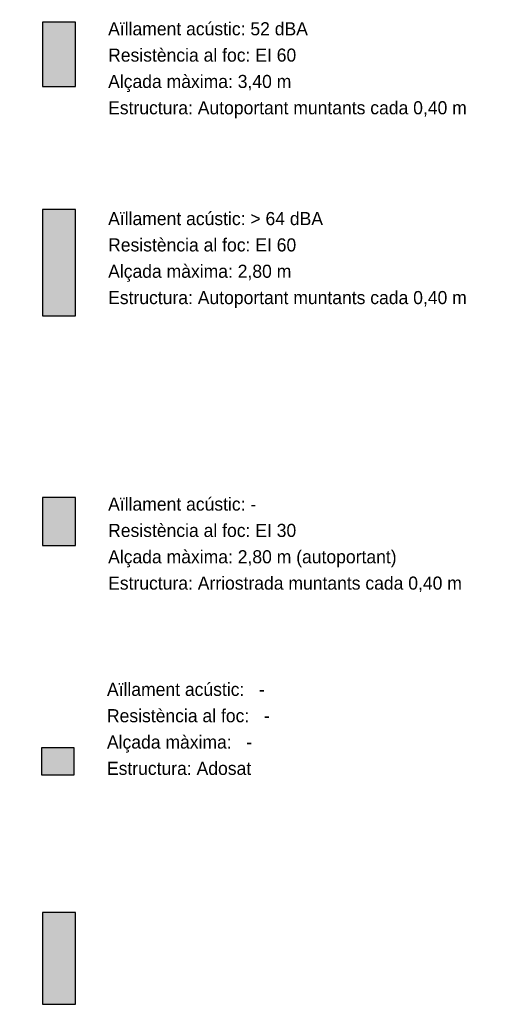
# Model space of a CAD drawing. Header units: metres. Extents: x -1 to 461, y -6 to 31.
# Tile 15 of 16: x 458.206 to 458.93, y 8.382 to 9.884. Entities that reach past the tile are written whole.
import ezdxf

# ---------------------------------------------------------------- set-up
doc = ezdxf.new("R2010")
doc.units = ezdxf.units.M
doc.linetypes.add('CONTINUA', pattern=[0])
doc.layers.add('LEGENDA TABIQUERIA', color=7, linetype='CONTINUA', lineweight=25)
doc.styles.add('Century Gothic', font='txt')

msp = doc.modelspace()

# ---------------------------------------------------------------- hatches: boundary and pattern name
at = {"layer": 'LEGENDA TABIQUERIA', "linetype": 'CONTINUA', "lineweight": 18, "true_color": 0x006e00, "transparency": 33554687}
msp.add_hatch(color=96, dxfattribs=at).paths.add_polyline_path([(458.2411, 9.7824), (458.2911, 9.7824), (458.2911, 9.8804), (458.2411, 9.8804)])
at = {"layer": 'LEGENDA TABIQUERIA', "linetype": 'CONTINUA', "lineweight": 18, "transparency": 33554687}
for color, points in [(180, [(458.2411, 9.4324), (458.2911, 9.4324), (458.2911, 9.5949), (458.2411, 9.5949)]), (4, [(458.2411, 9.0824), (458.2911, 9.0824), (458.2911, 9.1554), (458.2411, 9.1554)]), (40, [(458.2393, 8.7324), (458.2893, 8.7324), (458.2893, 8.7734), (458.2393, 8.7734)]), (220, [(458.2411, 8.3824), (458.2911, 8.3824), (458.2911, 8.5224), (458.2411, 8.5224)])]:
    msp.add_hatch(color=color, dxfattribs=at).paths.add_polyline_path(points)

# ---------------------------------------------------------------- linework, layer by layer
at = {"layer": 'LEGENDA TABIQUERIA', "color": 7, "linetype": 'CONTINUA', "lineweight": 25, "transparency": 33554687}
for p, q in [((458.2911, 9.8804), (458.2411, 9.8804)), ((458.2411, 9.8804), (458.2411, 9.7824)), ((458.2911, 9.7824), (458.2911, 9.8804)), ((458.2411, 9.7824), (458.2911, 9.7824)), ((458.2911, 9.5949), (458.2411, 9.5949)), ((458.2411, 9.5949), (458.2411, 9.4324)), ((458.2911, 9.4324), (458.2911, 9.5949)), ((458.2411, 9.4324), (458.2911, 9.4324)), ((458.2911, 9.1554), (458.2411, 9.1554)), ((458.2411, 9.1554), (458.2411, 9.0824)), ((458.2911, 9.0824), (458.2911, 9.1554)), ((458.2411, 9.0824), (458.2911, 9.0824)), ((458.2893, 8.7734), (458.2393, 8.7734)), ((458.2393, 8.7734), (458.2393, 8.7324)), ((458.2893, 8.7324), (458.2893, 8.7734)), ((458.2393, 8.7324), (458.2893, 8.7324)), ((458.2911, 8.5224), (458.2411, 8.5224)), ((458.2411, 8.5224), (458.2411, 8.3824)), ((458.2911, 8.3824), (458.2911, 8.5224)), ((458.2411, 8.3824), (458.2911, 8.3824))]:
    msp.add_line(p, q, dxfattribs=at)

# ---------------------------------------------------------------- texts
at = {"layer": 'LEGENDA TABIQUERIA', "color": 7, "linetype": 'CONTINUA', "lineweight": 25, "transparency": 33554687, "char_height": 0.02, "attachment_point": 1, "line_spacing_factor": 1.204819, "style": 'Century Gothic'}
for s, insert, width in [('\\A1;{\\fCentury Gothic|i0|b0;\\H0.020000;\\W1.000000;\\C7;Aïllament acústic: 52 dBA}\\P{\\fCentury Gothic|i0|b0;\\H0.020000;\\W1.000000;\\C7;Resistència al foc: EI 60}\\P{\\fCentury Gothic|i0|b0;\\H0.020000;\\W1.000000;\\C7;Alçada màxima: 3,40 m}\\P{\\fCentury Gothic|i0|b0;\\H0.020000;\\W1.000000;\\C7;Estructura: Autoportant muntants cada 0,40 m}\\P', (458.3411, 9.8804), 0.633667), ('\\A1;{\\fCentury Gothic|i0|b0;\\H0.020000;\\W1.000000;\\C7;Aïllament acústic: > 64 dBA}\\P{\\fCentury Gothic|i0|b0;\\H0.020000;\\W1.000000;\\C7;Resistència al foc: EI 60}\\P{\\fCentury Gothic|i0|b0;\\H0.020000;\\W1.000000;\\C7;Alçada màxima: 2,80 m}\\P{\\fCentury Gothic|i0|b0;\\H0.020000;\\W1.000000;\\C7;Estructura: Autoportant muntants cada 0,40 m}\\P', (458.3411, 9.5909), 0.633667), ('\\A1;{\\fCentury Gothic|i0|b0;\\H0.020000;\\W1.000000;\\C7;Aïllament acústic: -}\\P{\\fCentury Gothic|i0|b0;\\H0.020000;\\W1.000000;\\C7;Resistència al foc: EI 30}\\P{\\fCentury Gothic|i0|b0;\\H0.020000;\\W1.000000;\\C7;Alçada màxima: 2,80 m (autoportant)}\\P{\\fCentury Gothic|i0|b0;\\H0.020000;\\W1.000000;\\C7;Estructura: Arriostrada muntants cada 0,40 m}\\P', (458.3411, 9.1554), 0.614667), ('\\A1;{\\fCentury Gothic|i0|b0;\\H0.020000;\\W1.000000;\\C7;Aïllament acústic:   -}\\P{\\fCentury Gothic|i0|b0;\\H0.020000;\\W1.000000;\\C7;Resistència al foc:   -}\\P{\\fCentury Gothic|i0|b0;\\H0.020000;\\W1.000000;\\C7;Alçada màxima:   -}\\P{\\fCentury Gothic|i0|b0;\\H0.020000;\\W1.000000;\\C7;Estructura: Adosat}\\P', (458.3393, 8.8728), 0.29)]:
    msp.add_mtext(s, dxfattribs=dict(at, insert=insert, width=width))
at = {"layer": 'LEGENDA TABIQUERIA', "color": 7, "linetype": 'CONTINUA', "lineweight": 25, "transparency": 33554687, "insert": (457.2383, 9.6388), "char_height": 0.02, "width": 0.955333, "attachment_point": 7, "style": 'Century Gothic'}
msp.add_mtext('T2\\~(2X12,5\\~N\\~+\\~48\\~+\\~1X12,5\\~N\\~+\\~48\\~+\\~1X12,5\\~N\\~+\\~VISCOLAM65\\~+\\~1X12,5\\~N)', dxfattribs=at)

doc.saveas('drawing.dxf')
